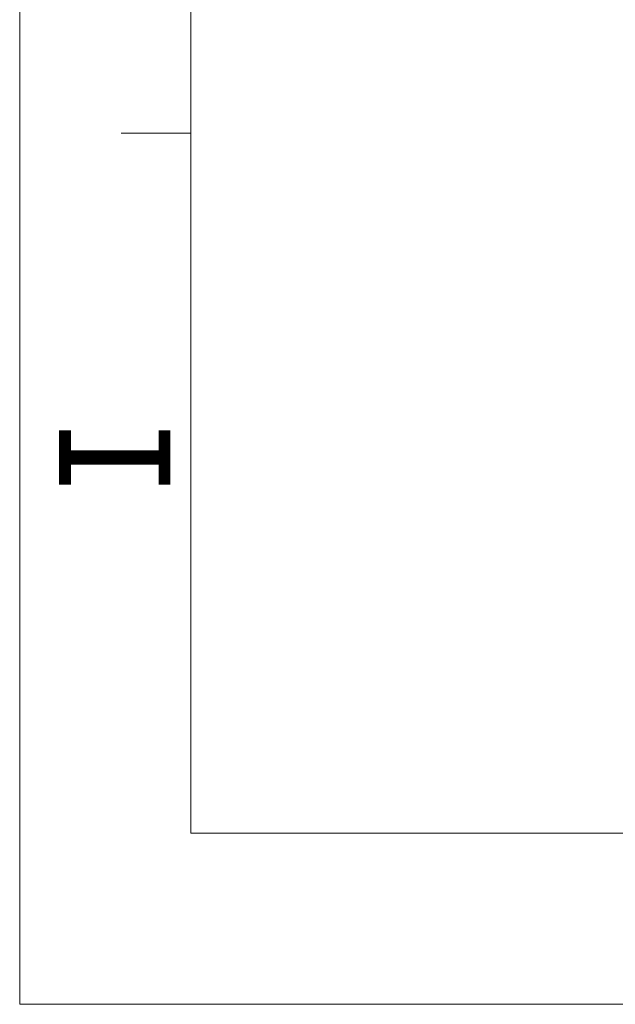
# Model space of a CAD drawing. Header units: millimetres. Extents: x 36962 to 38454, y -11669 to -10615.
# Tile 1 of 30: x 36962 to 37054, y -11669 to -11519. Entities that reach past the tile are written whole.
import ezdxf

# ---------------------------------------------------------------- set-up
doc = ezdxf.new("R2010")
doc.units = ezdxf.units.MM
doc.header["$LTSCALE"] = 50
doc.layers.get('0').update_dxf_attribs({"lineweight": 18})
doc.layers.add('LA1404-03-00TEXT', color=7, linetype='Continuous')
doc.styles.add('TEXTSTYLE_2', font='SimSun Regular.ttf')

msp = doc.modelspace()

# ---------------------------------------------------------------- linework, layer by layer
at = {"color": 2}
for q in [(36962.46, -10614.55), (38454.44, -11669.48)]:
    msp.add_line((36962.46, -11669.48), q, dxfattribs=at)
at = {"color": 7}
for p, q in [((36988.64, -11643.31), (36988.64, -10640.72)), ((36978, -11536.17), (36988.64, -11536.17)), ((36988.64, -11643.31), (38428.27, -11643.31))]:
    msp.add_line(p, q, dxfattribs=at)

# ---------------------------------------------------------------- texts
at = {"layer": 'LA1404-03-00TEXT', "color": 3, "style": 'TEXTSTYLE_2'}
msp.add_text('I', height=17.02, rotation=90, dxfattribs=at).set_placement((36985.5, -11591.58))

doc.saveas('drawing.dxf')
